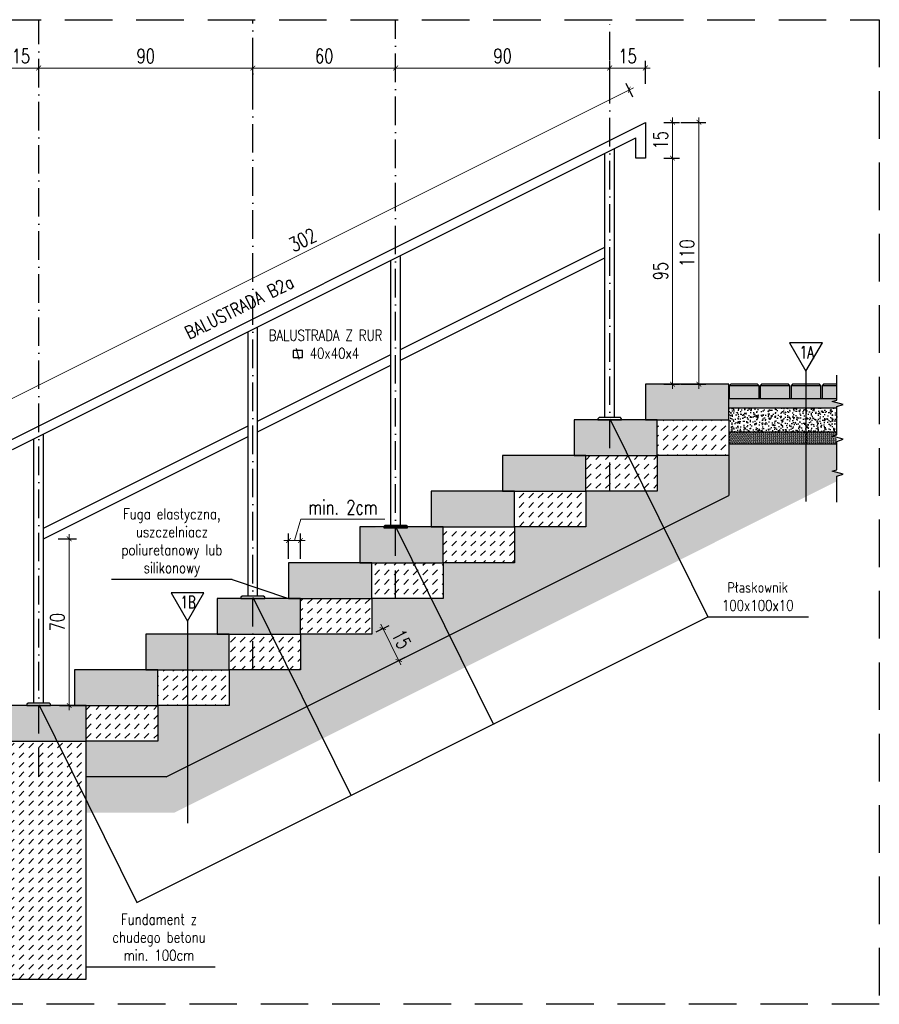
# Model space of a CAD drawing. Header units: millimetres. Extents: x 31969 to 285678, y -69766 to -1123.
# Tile 4 of 176: x 139745 to 140107, y -20996 to -20583. Entities that reach past the tile are written whole.
import ezdxf
from ezdxf.enums import TextEntityAlignment as Align

# ---------------------------------------------------------------- set-up
doc = ezdxf.new("R2010")
doc.units = ezdxf.units.MM
for name, pattern in [('ACAD_ISO03W100', [30, 12, -18]), ('ACAD_ISO10W100', [18, 12, -3, 0, -3]), ('HIDDEN', [0.375, 0.25, -0.125])]:
    doc.linetypes.add(name, pattern=pattern)
for name, color, linetype in [('a-balustrada i pochwyt', 1, 'Continuous'), ('a-balustrady detal', 5, 'Continuous'), ('a-opis 2', 1, 'Continuous'), ('a-osie', 4, 'ACAD_ISO10W100'), ('a-przekrój 1', 3, 'Continuous'), ('a-przekrój 2', 251, 'Continuous'), ('a-przekrój 4', 118, 'Continuous'), ('a-przekrój 5', 5, 'Continuous'), ('a-przerywana', 250, 'HIDDEN'), ('a-wymiary', 11, 'Continuous')]:
    doc.layers.add(name, color=color, linetype=linetype)
doc.styles.add('RS01507', font='romans.shx', dxfattribs={"width": 0.7, "height": 0.15})
doc.styles.add('WYMIAR', font='romans.shx', dxfattribs={"width": 0.8})
doc.styles.add('WYMIARY', font='simplex.shx', dxfattribs={"width": 0.75})
doc.dimstyles.new('MAREK50', dxfattribs={"dimtxt": 12.5, "dimasz": 5, "dimexe": 3, "dimexo": 2, "dimgap": 3.5, "dimtad": 1, "dimdec": 1, "dimdsep": 46, "dimtxsty": 'WYMIARY', "dimblk1": 'ARCHTICK', "dimblk2": 'ARCHTICK', "dimsah": 1, "dimcen": 2.5, "dimdle": 5, "dimadec": 0, "dimazin": 0, "dimtfac": 1, "dimtdec": 1, "dimtmove": 1, "dimatfit": 3, "dimldrblk": 'ARCHTICK', "dimfxl": 1, "dimtolj": 1, "dimtzin": 0, "dimarcsym": 0})
pattern_1 = [(45, (-1524.0546, -2226.4688), (-0.1683798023, 0.5051394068), [0, -0.47625])]

# ---------------------------------------------------------------- blocks, each defined once
blk = doc.blocks.new('_ARCHTICK')
at = {"color": 0, "linetype": 'ByBlock', "const_width": 0.15}
blk.add_lwpolyline([(-0.5, -0.5), (0.5, 0.5)], dxfattribs=at)
blk = doc.blocks.new('*D545')
at = {"layer": 'a-wymiary', "color": 0, "linetype": 'ACAD_ISO03W100', "lineweight": -2, "ltscale": 100}
blk.add_line((139895.19, -20839.8), (139900.72, -20837.04), dxfattribs=at)
at = {"layer": 'a-wymiary', "color": 0, "lineweight": 0, "ltscale": 100}
blk.add_line((139897.14, -20836.59), (139905.64, -20853.59), dxfattribs=at)
at = {"layer": 'a-wymiary', "color": 0, "lineweight": -2, "ltscale": 100}
blk.add_line((139901.9, -20853.22), (139907.43, -20850.45), dxfattribs=at)
at = {"layer": 'DEFPOINTS', "color": 0, "ltscale": 100}
for p in [(139893.4, -20840.7), (139904.75, -20851.8), (139900.11, -20854.11)]:
    blk.add_point(p, dxfattribs=at)
at = {"layer": 'a-wymiary', "color": 0, "lineweight": 0, "ltscale": 100, "xscale": 2, "yscale": 2, "zscale": 2}
for p, rotation in [((139898.04, -20838.38), 116.5650511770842), ((139904.75, -20851.8), 296.5650511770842)]:
    blk.add_blockref('_ARCHTICK', p, dxfattribs=dict(at, rotation=rotation))
at = {"layer": 'a-wymiary', "color": 0, "ltscale": 100, "insert": (139905.87, -20842.85), "char_height": 6, "attachment_point": 5, "rotation": 296.5651, "style": 'WYMIARY'}
blk.add_mtext('\\A1;15', dxfattribs=at)
blk = doc.blocks.new('*D535')
at = {"layer": 'a-wymiary', "color": 0, "lineweight": 0, "ltscale": 100}
blk.add_line((139766.24, -20872.7), (139766.24, -20798.67), dxfattribs=at)
at = {"layer": 'a-wymiary', "color": 0, "lineweight": -2, "ltscale": 100}
blk.add_line((139761.62, -20800.67), (139769.24, -20800.67), dxfattribs=at)
at = {"layer": 'a-wymiary', "color": 0, "linetype": 'ACAD_ISO03W100', "lineweight": -2, "ltscale": 100}
blk.add_line((139762.12, -20870.7), (139769.24, -20870.7), dxfattribs=at)
at = {"layer": 'DEFPOINTS', "color": 0, "ltscale": 100}
for p in [(139759.62, -20800.67), (139766.24, -20800.67), (139760.12, -20870.7)]:
    blk.add_point(p, dxfattribs=at)
at = {"layer": 'a-wymiary', "color": 0, "lineweight": 0, "ltscale": 100, "xscale": 2, "yscale": 2, "zscale": 2}
for p, rotation in [((139766.24, -20800.67), 90), ((139766.24, -20870.7), 270)]:
    blk.add_blockref('_ARCHTICK', p, dxfattribs=dict(at, rotation=rotation))
at = {"layer": 'a-wymiary', "color": 0, "ltscale": 100, "insert": (139761.24, -20835.68), "char_height": 6, "attachment_point": 5, "rotation": 90, "style": 'WYMIARY'}
blk.add_mtext('\\A1;70', dxfattribs=at)
blk = doc.blocks.new('*D538')
at = {"layer": 'a-wymiary', "color": 0, "lineweight": 0, "ltscale": 100}
blk.add_line((140019.8, -20623.7), (140019.8, -20642.7), dxfattribs=at)
at = {"layer": 'a-wymiary', "color": 0, "linetype": 'ACAD_ISO03W100', "lineweight": -2, "ltscale": 100}
blk.add_line((140016.08, -20625.7), (140022.8, -20625.7), dxfattribs=at)
at = {"layer": 'a-wymiary', "color": 0, "lineweight": -2, "ltscale": 100}
blk.add_line((140016.08, -20640.7), (140022.8, -20640.7), dxfattribs=at)
at = {"layer": 'DEFPOINTS', "color": 0, "ltscale": 100}
for p in [(140014.08, -20625.7), (140014.08, -20640.7), (140019.8, -20640.7)]:
    blk.add_point(p, dxfattribs=at)
at = {"layer": 'a-wymiary', "color": 0, "lineweight": 0, "ltscale": 100, "xscale": 2, "yscale": 2, "zscale": 2}
for p, rotation in [((140019.8, -20625.7), 90), ((140019.8, -20640.7), 270)]:
    blk.add_blockref('_ARCHTICK', p, dxfattribs=dict(at, rotation=rotation))
at = {"layer": 'a-wymiary', "color": 0, "ltscale": 100, "insert": (140014.8, -20633.2), "char_height": 6, "attachment_point": 5, "rotation": 90, "style": 'WYMIARY'}
blk.add_mtext('\\A1;15', dxfattribs=at)
blk = doc.blocks.new('*D539')
at = {"layer": 'a-wymiary', "color": 0, "linetype": 'ACAD_ISO03W100', "lineweight": -2, "ltscale": 100}
blk.add_line((140016.08, -20640.7), (140022.8, -20640.7), dxfattribs=at)
at = {"layer": 'a-wymiary', "color": 0, "lineweight": 0, "ltscale": 100}
blk.add_line((140019.8, -20638.7), (140019.8, -20737.7), dxfattribs=at)
at = {"layer": 'a-wymiary', "color": 0, "lineweight": -2, "ltscale": 100}
blk.add_line((140016.08, -20735.7), (140022.8, -20735.7), dxfattribs=at)
at = {"layer": 'DEFPOINTS', "color": 0, "ltscale": 100}
for p in [(140014.08, -20640.7), (140014.08, -20735.7), (140019.8, -20735.7)]:
    blk.add_point(p, dxfattribs=at)
at = {"layer": 'a-wymiary', "color": 0, "lineweight": 0, "ltscale": 100, "xscale": 2, "yscale": 2, "zscale": 2}
for p, rotation in [((140019.8, -20640.7), 90), ((140019.8, -20735.7), 270)]:
    blk.add_blockref('_ARCHTICK', p, dxfattribs=dict(at, rotation=rotation))
at = {"layer": 'a-wymiary', "color": 0, "ltscale": 100, "insert": (140014.8, -20688.2), "char_height": 6, "attachment_point": 5, "rotation": 90, "style": 'WYMIARY'}
blk.add_mtext('\\A1;95', dxfattribs=at)
blk = doc.blocks.new('*D540')
at = {"layer": 'a-wymiary', "color": 0, "lineweight": 0, "ltscale": 100}
blk.add_line((140030.87, -20737.7), (140030.87, -20623.7), dxfattribs=at)
at = {"layer": 'a-wymiary', "color": 0, "lineweight": -2, "ltscale": 100}
blk.add_line((140023.31, -20625.7), (140033.87, -20625.7), dxfattribs=at)
at = {"layer": 'a-wymiary', "color": 0, "linetype": 'ACAD_ISO03W100', "lineweight": -2, "ltscale": 100}
blk.add_line((140023.31, -20735.7), (140033.87, -20735.7), dxfattribs=at)
at = {"layer": 'DEFPOINTS', "color": 0, "ltscale": 100}
for p in [(140021.31, -20625.7), (140030.87, -20625.7), (140021.31, -20735.7)]:
    blk.add_point(p, dxfattribs=at)
at = {"layer": 'a-wymiary', "color": 0, "lineweight": 0, "ltscale": 100, "xscale": 2, "yscale": 2, "zscale": 2}
for p, rotation in [((140030.87, -20625.7), 90), ((140030.87, -20735.7), 270)]:
    blk.add_blockref('_ARCHTICK', p, dxfattribs=dict(at, rotation=rotation))
at = {"layer": 'a-wymiary', "color": 0, "ltscale": 100, "insert": (140025.87, -20680.7), "char_height": 6, "attachment_point": 5, "rotation": 90, "style": 'WYMIARY'}
blk.add_mtext('\\A1;110', dxfattribs=at)
blk = doc.blocks.new('*D541')
at = {"layer": 'a-wymiary', "color": 0, "lineweight": -2, "ltscale": 100}
blk.add_line((139753.4, -20609.5), (139753.4, -20599.87), dxfattribs=at)
at = {"layer": 'a-wymiary', "color": 0, "linetype": 'ACAD_ISO03W100', "lineweight": -2, "ltscale": 100}
blk.add_line((139843.4, -20609.5), (139843.4, -20599.87), dxfattribs=at)
at = {"layer": 'a-wymiary', "color": 0, "lineweight": 0, "ltscale": 100}
blk.add_line((139845.4, -20602.87), (139751.4, -20602.87), dxfattribs=at)
at = {"layer": 'DEFPOINTS', "color": 0, "ltscale": 100}
for p in [(139753.4, -20602.87), (139753.4, -20611.5), (139843.4, -20611.5)]:
    blk.add_point(p, dxfattribs=at)
at = {"layer": 'a-wymiary', "color": 0, "lineweight": 0, "ltscale": 100, "xscale": 2, "yscale": 2, "zscale": 2, "rotation": 180}
blk.add_blockref('_ARCHTICK', (139753.4, -20602.87), dxfattribs=at)
at = {"layer": 'a-wymiary', "color": 0, "lineweight": 0, "ltscale": 100, "xscale": 2, "yscale": 2, "zscale": 2}
blk.add_blockref('_ARCHTICK', (139843.4, -20602.87), dxfattribs=at)
at = {"layer": 'a-wymiary', "color": 0, "ltscale": 100, "insert": (139798.4, -20597.87), "char_height": 6, "attachment_point": 5, "style": 'WYMIARY'}
blk.add_mtext('\\A1;90', dxfattribs=at)
blk = doc.blocks.new('*D542')
at = {"layer": 'a-wymiary', "color": 0, "lineweight": -2, "ltscale": 100}
blk.add_line((139738.4, -20609.5), (139738.4, -20599.87), dxfattribs=at)
at = {"layer": 'a-wymiary', "color": 0, "linetype": 'ACAD_ISO03W100', "lineweight": -2, "ltscale": 100}
blk.add_line((139753.4, -20609.5), (139753.4, -20599.87), dxfattribs=at)
at = {"layer": 'a-wymiary', "color": 0, "lineweight": 0, "ltscale": 100}
blk.add_line((139755.4, -20602.87), (139736.4, -20602.87), dxfattribs=at)
at = {"layer": 'DEFPOINTS', "color": 0, "ltscale": 100}
for p in [(139738.4, -20602.87), (139738.4, -20611.5), (139753.4, -20611.5)]:
    blk.add_point(p, dxfattribs=at)
at = {"layer": 'a-wymiary', "color": 0, "lineweight": 0, "ltscale": 100, "xscale": 2, "yscale": 2, "zscale": 2, "rotation": 180}
blk.add_blockref('_ARCHTICK', (139738.4, -20602.87), dxfattribs=at)
at = {"layer": 'a-wymiary', "color": 0, "lineweight": 0, "ltscale": 100, "xscale": 2, "yscale": 2, "zscale": 2}
blk.add_blockref('_ARCHTICK', (139753.4, -20602.87), dxfattribs=at)
at = {"layer": 'a-wymiary', "color": 0, "ltscale": 100, "insert": (139745.9, -20597.87), "char_height": 6, "attachment_point": 5, "style": 'WYMIARY'}
blk.add_mtext('\\A1;15', dxfattribs=at)
blk = doc.blocks.new('*D544')
at = {"layer": 'a-wymiary', "color": 0, "lineweight": 0, "ltscale": 100}
for p, q in [((139860.9, -20801.4), (139863.6, -20792.4)), ((139863.6, -20792.4), (139898.89, -20792.4)), ((139856.4, -20801.4), (139865.4, -20801.4))]:
    blk.add_line(p, q, dxfattribs=at)
at = {"layer": 'a-wymiary', "color": 0, "linetype": 'ACAD_ISO03W100', "lineweight": -2, "ltscale": 100}
blk.add_line((139858.4, -20809.03), (139858.4, -20798.4), dxfattribs=at)
at = {"layer": 'a-wymiary', "color": 0, "lineweight": -2, "ltscale": 100}
blk.add_line((139863.4, -20809.03), (139863.4, -20798.4), dxfattribs=at)
at = {"layer": 'DEFPOINTS', "color": 0, "ltscale": 100}
for p in [(139863.4, -20801.4), (139858.4, -20811.03), (139863.4, -20811.03)]:
    blk.add_point(p, dxfattribs=at)
at = {"layer": 'a-wymiary', "color": 0, "lineweight": 0, "ltscale": 100, "xscale": 2, "yscale": 2, "zscale": 2, "rotation": 180}
blk.add_blockref('_ARCHTICK', (139858.4, -20801.4), dxfattribs=at)
at = {"layer": 'a-wymiary', "color": 0, "lineweight": 0, "ltscale": 100, "xscale": 2, "yscale": 2, "zscale": 2}
blk.add_blockref('_ARCHTICK', (139863.4, -20801.4), dxfattribs=at)
at = {"layer": 'a-wymiary', "color": 0, "ltscale": 100, "insert": (139881.25, -20787.4), "char_height": 6, "attachment_point": 5, "style": 'WYMIARY'}
blk.add_mtext('\\A1;min. 2cm', dxfattribs=at)
blk = doc.blocks.new('*D546')
at = {"layer": 'a-wymiary', "color": 0, "lineweight": 0, "ltscale": 100}
blk.add_line((139729.8, -20747.96), (140003.38, -20611.17), dxfattribs=at)
at = {"layer": 'a-wymiary', "color": 0, "lineweight": -2, "ltscale": 100}
blk.add_line((140003.14, -20615.18), (140000.25, -20609.39), dxfattribs=at)
at = {"layer": 'a-wymiary', "color": 0, "linetype": 'ACAD_ISO03W100', "lineweight": -2, "ltscale": 100}
blk.add_line((139733.14, -20750.18), (139730.25, -20744.39), dxfattribs=at)
at = {"layer": 'DEFPOINTS', "color": 0, "ltscale": 100}
for p in [(140001.59, -20612.07), (140004.04, -20616.97), (139734.04, -20751.97)]:
    blk.add_point(p, dxfattribs=at)
at = {"layer": 'a-wymiary', "color": 0, "lineweight": 0, "ltscale": 100, "xscale": 2, "yscale": 2, "zscale": 2}
for p, rotation in [((140001.59, -20612.07), 26.56505117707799), ((139731.59, -20747.07), 206.565051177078)]:
    blk.add_blockref('_ARCHTICK', p, dxfattribs=dict(at, rotation=rotation))
at = {"layer": 'a-wymiary', "color": 0, "ltscale": 100, "insert": (139864.35, -20675.1), "char_height": 6, "attachment_point": 5, "rotation": 26.5651, "style": 'WYMIARY'}
blk.add_mtext('\\A1;302', dxfattribs=at)
blk = doc.blocks.new('*D547')
at = {"layer": 'a-wymiary', "color": 0, "linetype": 'ACAD_ISO03W100', "lineweight": -2, "ltscale": 100}
blk.add_line((139843.4, -20607.5), (139843.4, -20599.87), dxfattribs=at)
at = {"layer": 'a-wymiary', "color": 0, "lineweight": -2, "ltscale": 100}
blk.add_line((139903.4, -20607.5), (139903.4, -20599.87), dxfattribs=at)
at = {"layer": 'a-wymiary', "color": 0, "lineweight": 0, "ltscale": 100}
blk.add_line((139841.4, -20602.87), (139905.4, -20602.87), dxfattribs=at)
at = {"layer": 'DEFPOINTS', "color": 0, "ltscale": 100}
for p in [(139903.4, -20602.87), (139843.4, -20609.5), (139903.4, -20609.5)]:
    blk.add_point(p, dxfattribs=at)
at = {"layer": 'a-wymiary', "color": 0, "lineweight": 0, "ltscale": 100, "xscale": 2, "yscale": 2, "zscale": 2, "rotation": 180}
blk.add_blockref('_ARCHTICK', (139843.4, -20602.87), dxfattribs=at)
at = {"layer": 'a-wymiary', "color": 0, "lineweight": 0, "ltscale": 100, "xscale": 2, "yscale": 2, "zscale": 2}
blk.add_blockref('_ARCHTICK', (139903.4, -20602.87), dxfattribs=at)
at = {"layer": 'a-wymiary', "color": 0, "ltscale": 100, "insert": (139873.4, -20597.87), "char_height": 6, "attachment_point": 5, "style": 'WYMIARY'}
blk.add_mtext('\\A1;60', dxfattribs=at)
blk = doc.blocks.new('*D548')
at = {"layer": 'a-wymiary', "color": 0, "linetype": 'ACAD_ISO03W100', "lineweight": -2, "ltscale": 100}
blk.add_line((139903.4, -20607.5), (139903.4, -20599.87), dxfattribs=at)
at = {"layer": 'a-wymiary', "color": 0, "lineweight": -2, "ltscale": 100}
blk.add_line((139993.4, -20610.8), (139993.4, -20599.87), dxfattribs=at)
at = {"layer": 'a-wymiary', "color": 0, "lineweight": 0, "ltscale": 100}
blk.add_line((139901.4, -20602.87), (139995.4, -20602.87), dxfattribs=at)
at = {"layer": 'DEFPOINTS', "color": 0, "ltscale": 100}
for p in [(139993.4, -20602.87), (139903.4, -20609.5), (139993.4, -20612.8)]:
    blk.add_point(p, dxfattribs=at)
at = {"layer": 'a-wymiary', "color": 0, "lineweight": 0, "ltscale": 100, "xscale": 2, "yscale": 2, "zscale": 2, "rotation": 180}
blk.add_blockref('_ARCHTICK', (139903.4, -20602.87), dxfattribs=at)
at = {"layer": 'a-wymiary', "color": 0, "lineweight": 0, "ltscale": 100, "xscale": 2, "yscale": 2, "zscale": 2}
blk.add_blockref('_ARCHTICK', (139993.4, -20602.87), dxfattribs=at)
at = {"layer": 'a-wymiary', "color": 0, "ltscale": 100, "insert": (139948.4, -20597.87), "char_height": 6, "attachment_point": 5, "style": 'WYMIARY'}
blk.add_mtext('\\A1;90', dxfattribs=at)
blk = doc.blocks.new('*D549')
at = {"layer": 'a-wymiary', "color": 0, "lineweight": -2, "ltscale": 100}
blk.add_line((139993.4, -20609.5), (139993.4, -20599.87), dxfattribs=at)
at = {"layer": 'a-wymiary', "color": 0, "linetype": 'ACAD_ISO03W100', "lineweight": -2, "ltscale": 100}
blk.add_line((140008.4, -20609.5), (140008.4, -20599.87), dxfattribs=at)
at = {"layer": 'a-wymiary', "color": 0, "lineweight": 0, "ltscale": 100}
blk.add_line((140010.4, -20602.87), (139991.4, -20602.87), dxfattribs=at)
at = {"layer": 'DEFPOINTS', "color": 0, "ltscale": 100}
for p in [(139993.4, -20602.87), (139993.4, -20611.5), (140008.4, -20611.5)]:
    blk.add_point(p, dxfattribs=at)
at = {"layer": 'a-wymiary', "color": 0, "lineweight": 0, "ltscale": 100, "xscale": 2, "yscale": 2, "zscale": 2, "rotation": 180}
blk.add_blockref('_ARCHTICK', (139993.4, -20602.87), dxfattribs=at)
at = {"layer": 'a-wymiary', "color": 0, "lineweight": 0, "ltscale": 100, "xscale": 2, "yscale": 2, "zscale": 2}
blk.add_blockref('_ARCHTICK', (140008.4, -20602.87), dxfattribs=at)
at = {"layer": 'a-wymiary', "color": 0, "ltscale": 100, "insert": (140000.9, -20597.87), "char_height": 6, "attachment_point": 5, "style": 'WYMIARY'}
blk.add_mtext('\\A1;15', dxfattribs=at)

msp = doc.modelspace()

# ---------------------------------------------------------------- hatches: boundary and pattern name
at = {"layer": 'a-przekrój 4'}
h = msp.add_hatch(dxfattribs=at)
h.set_pattern_fill('DASH', color=256, scale=0.5, angle=45, style=0)
h.set_pattern_definition([(45, (160.9988, 0), (2e-16, 2.24506403), [1.5875, -1.5875])])
h.paths.add_polyline_path([(139581.4, -20886.33), (139568.9, -20886.33), (139568.9, -20891.7), (139581.4, -20891.7)])
h.paths.add_polyline_path([(139594.4, -20886.33), (139581.9, -20886.33), (139581.9, -20891.7), (139594.4, -20891.7)])
h.paths.add_polyline_path([(139607.4, -20886.33), (139594.9, -20886.33), (139594.9, -20891.7), (139607.4, -20891.7)])
h.paths.add_polyline_path([(139620.4, -20886.33), (139607.9, -20886.33), (139607.9, -20891.7), (139620.4, -20891.7)])
h.paths.add_polyline_path([(139633.4, -20886.33), (139620.9, -20886.33), (139620.9, -20891.7), (139633.4, -20891.7)])
h.paths.add_polyline_path([(139646.4, -20886.33), (139633.9, -20886.33), (139633.9, -20891.7), (139646.4, -20891.7)])
h.paths.add_polyline_path([(139659.4, -20886.33), (139646.9, -20886.33), (139646.9, -20891.7), (139659.4, -20891.7)])
h.paths.add_polyline_path([(139672.4, -20886.33), (139659.9, -20886.33), (139659.9, -20891.7), (139672.4, -20891.7)])
h.paths.add_polyline_path([(139679.92, -20886.33), (139672.9, -20886.33), (139672.9, -20891.7), (139679.92, -20891.7)])
h.paths.add_polyline_path([(139685.4, -20886.33), (139679.92, -20886.33), (139679.92, -20891.7), (139685.4, -20891.7)])
h.paths.add_polyline_path([(139698.4, -20886.33), (139685.9, -20886.33), (139685.9, -20891.7), (139698.4, -20891.7)])
h.paths.add_polyline_path([(139711.39, -20886.33), (139698.9, -20886.33), (139698.9, -20891.7), (139711.39, -20891.7)])
h.paths.add_polyline_path([(139724.39, -20886.33), (139711.9, -20886.33), (139711.9, -20891.7), (139724.39, -20891.7)])
h.paths.add_polyline_path([(139737.39, -20886.33), (139724.9, -20886.33), (139724.9, -20891.7), (139737.39, -20891.7)])
h.paths.add_polyline_path([(139753.4, -20870.7), (139748.4, -20870.7), (139738.4, -20870.7), (139738.4, -20885.7), (139753.4, -20885.7)])
h.paths.add_polyline_path([(139753.65, -20870.7), (139753.4, -20870.7), (139753.4, -20885.7), (139761.07, -20885.7)])
h.paths.add_polyline_path([(139773.4, -20870.7), (139753.65, -20870.7), (139761.07, -20885.7), (139773.4, -20885.7)])
h.paths.add_polyline_path([(139803.4, -20855.7), (139768.4, -20855.7), (139768.4, -20870.7), (139803.4, -20870.7)])
h.paths.add_polyline_path([(139815.9, -20840.7), (139798.4, -20840.7), (139798.4, -20855.7), (139815.9, -20855.7)])
h.paths.add_polyline_path([(139833.4, -20840.7), (139815.9, -20840.7), (139815.9, -20855.7), (139833.4, -20855.7)])
h.paths.add_polyline_path([(139843.4, -20825.7), (139828.4, -20825.7), (139828.4, -20840.7), (139843.4, -20840.7)])
h.paths.add_polyline_path([(139843.65, -20825.7), (139843.4, -20825.7), (139843.4, -20840.7), (139851.07, -20840.7)])
h.paths.add_polyline_path([(139863.4, -20825.7), (139843.65, -20825.7), (139851.07, -20840.7), (139863.4, -20840.7)])
h.paths.add_polyline_path([(139893.4, -20810.7), (139858.4, -20810.7), (139858.4, -20825.7), (139893.4, -20825.7)])
h.paths.add_polyline_path([(139903.4, -20796.03), (139898.4, -20796.03), (139888.4, -20795.7), (139888.4, -20810.7), (139903.4, -20810.7)])
h.paths.add_polyline_path([(139903.65, -20796.03), (139903.4, -20796.03), (139903.4, -20810.7), (139910.91, -20810.7)])
h.paths.add_polyline_path([(139923.4, -20795.7), (139908.4, -20795.7), (139908.4, -20796.03), (139903.65, -20796.03), (139910.91, -20810.7), (139923.4, -20810.7)])
h.paths.add_polyline_path([(139953.4, -20780.7), (139918.4, -20780.7), (139918.4, -20795.7), (139953.4, -20795.7)])
h.paths.add_polyline_path([(139983.4, -20765.7), (139948.4, -20765.7), (139948.4, -20780.7), (139983.4, -20780.7)])
h.paths.add_polyline_path([(139993.4, -20750.7), (139978.4, -20750.7), (139978.4, -20765.7), (139983.4, -20765.7), (139993.4, -20765.7)])
h.paths.add_polyline_path([(139993.65, -20750.7), (139993.4, -20750.7), (139993.4, -20765.7), (140001.07, -20765.7)])
h.paths.add_polyline_path([(140013.4, -20750.7), (139993.65, -20750.7), (140001.07, -20765.7), (140013.4, -20765.7)])
h.paths.add_polyline_path([(140043.4, -20735.7), (140008.4, -20735.7), (140008.4, -20750.7), (140043.4, -20750.7)])
h.paths.add_polyline_path([(140088.9, -20736.33), (140082.65, -20736.33), (140082.65, -20741.7), (140088.9, -20741.7)])
h.paths.add_polyline_path([(140082.15, -20736.33), (140075.9, -20736.33), (140075.9, -20741.7), (140082.15, -20741.7)])
h.paths.add_polyline_path([(140075.9, -20736.33), (140069.65, -20736.33), (140069.65, -20741.7), (140075.9, -20741.7)])
h.paths.add_polyline_path([(140069.15, -20736.33), (140056.65, -20736.33), (140056.65, -20741.7), (140069.15, -20741.7)])
h.paths.add_polyline_path([(140056.15, -20736.33), (140043.65, -20736.33), (140043.65, -20741.7), (140056.15, -20741.7)])
at = {"layer": 'a-przekrój 4', "ltscale": 1.5}
h = msp.add_hatch(dxfattribs=at)
h.set_pattern_fill('DOTS', color=256, scale=0.3, angle=45, style=0)
h.set_pattern_definition(pattern_1)
h.paths.add_polyline_path([(140091.46, -20744.23), (140086.88, -20742.98), (140088.9, -20742.39), (140088.9, -20741.7), (140082.65, -20741.7), (140043.4, -20741.7), (140043.4, -20745.7), (140088.9, -20745.7), (140088.9, -20745.12)])
at = {"layer": 'a-przekrój 4'}
h = msp.add_hatch(dxfattribs=at)
h.set_pattern_fill('AR-CONC', color=256, scale=0.02, style=0)
h.set_pattern_definition([(50, (-1524.0546, -2226.4688), (3.64369338, -0.31878171), [0.381, -4.191]), (355, (-1524.0546, -2226.4688), (-0.70486843, 3.8211369), [0.3048, -3.35281168]), (100.4514447, (-1523.751, -2226.4954), (2.93882494, 3.50235504), [0.32380018, -3.56180489]), (46.1842, (-1524.0546, -2225.453), (5.42158082, -0.84084656), [0.5715, -6.2865]), (96.6355576, (-1523.603, -2225.523), (4.74808268, 4.9485225), [0.48570046, -5.34271216]), (351.184151, (-1524.0546, -2225.453), (4.74808268, 4.9485225), [0.45719934, -5.02919464]), (21, (-1523.5466, -2225.7068), (3.032287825, -2.045303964), [0.381, -4.191]), (326, (-1523.5466, -2225.7068), (1.23604057, 3.68375932), [0.3048, -3.3528]), (71.451445, (-1523.294, -2225.8772), (4.268328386, 1.63845538), [0.32380018, -3.56179875]), (37.5, (-1524.0546, -2226.4688), (0.061772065, 1.691100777), [0, -3.31216, 0, -3.4036, 0, -3.3655]), (7.5, (-1524.0546, -2226.4688), (1.33639325, 2.003611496), [0, -1.94056, 0, -3.23596, 0, -1.2827]), (327.5, (-1525.1874, -2226.4688), (2.711811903, -0.11457488), [0, -1.27, 0, -3.9624, 0, -5.2578]), (317.5, (-1525.6954, -2226.4688), (2.962583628, 0.50852982), [0, -1.651, 0, -2.63144, 0, -3.7338])])
h.paths.add_polyline_path([(140088.9, -20746.58), (140088.9, -20745.7), (140043.4, -20745.7), (140043.4, -20750.7), (140043.4, -20755.7), (140088.9, -20755.7)])
h = msp.add_hatch(dxfattribs=at)
h.set_pattern_fill('DASH', color=256, scale=0.9, angle=45, style=0)
h.set_pattern_definition([(45, (160.9988, 0), (4e-16, 4.041115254), [2.8575, -2.8575])])
h.paths.add_polyline_path([(140043.4, -20750.7), (140013.4, -20750.7), (140013.4, -20765.7), (140043.4, -20765.7)])
h.paths.add_polyline_path([(140013.4, -20765.7), (140001.07, -20765.7), (140008.5, -20780.7), (140013.4, -20780.7)])
h.paths.add_polyline_path([(140001.07, -20765.7), (139993.4, -20765.7), (139993.4, -20780.7), (140008.5, -20780.7)])
h.paths.add_polyline_path([(139993.4, -20765.7), (139983.4, -20765.7), (139983.4, -20780.7), (139993.4, -20780.7)])
h.paths.add_polyline_path([(139983.4, -20780.7), (139953.4, -20780.7), (139953.4, -20795.7), (139983.4, -20795.7)])
h.paths.add_polyline_path([(139953.4, -20795.7), (139923.4, -20795.7), (139923.4, -20810.7), (139953.4, -20810.7)])
h.paths.add_polyline_path([(139923.4, -20810.7), (139910.91, -20810.7), (139918.34, -20825.7), (139923.4, -20825.7)])
h.paths.add_polyline_path([(139910.91, -20810.7), (139903.4, -20810.7), (139903.4, -20825.7), (139918.34, -20825.7)])
h.paths.add_polyline_path([(139903.4, -20810.7), (139893.4, -20810.7), (139893.4, -20825.7), (139903.4, -20825.7)])
h.paths.add_polyline_path([(139893.4, -20825.7), (139863.4, -20825.7), (139863.4, -20840.7), (139893.4, -20840.7)])
h.paths.add_polyline_path([(139863.4, -20840.7), (139851.07, -20840.7), (139858.5, -20855.7), (139863.4, -20855.7)])
h.paths.add_polyline_path([(139851.07, -20840.7), (139843.4, -20840.7), (139843.4, -20855.7), (139858.5, -20855.7)])
h.paths.add_polyline_path([(139843.4, -20840.7), (139833.4, -20840.7), (139833.4, -20855.7), (139843.4, -20855.7)])
h.paths.add_polyline_path([(139833.4, -20855.7), (139815.9, -20855.7), (139815.9, -20870.7), (139833.4, -20870.7)])
h.paths.add_polyline_path([(139815.9, -20855.7), (139803.4, -20855.7), (139803.4, -20870.7), (139815.9, -20870.7)])
h.paths.add_polyline_path([(139803.4, -20870.7), (139773.4, -20870.7), (139773.4, -20885.7), (139803.4, -20885.7)])
h.paths.add_polyline_path([(139773.4, -20885.7), (139761.07, -20885.7), (139773.4, -20910.6)], flags=17)
h.paths.add_polyline_path([(139761.07, -20885.7), (139738.4, -20885.7), (139738.4, -20985.7), (139773.4, -20985.7), (139773.4, -20910.6)])
at = {"layer": 'a-przekrój 4', "ltscale": 1.5}
h = msp.add_hatch(dxfattribs=at)
h.set_pattern_fill('DOTS', color=256, scale=0.3, angle=45, style=0)
h.set_pattern_definition(pattern_1)
h.paths.add_polyline_path([(140088.9, -20760.7), (140088.9, -20758.16), (140086.88, -20757.61), (140088.9, -20757.02), (140088.9, -20755.7), (140043.4, -20755.7), (140043.4, -20760.7)])
at = {"layer": 'a-przekrój 4'}
h = msp.add_hatch(dxfattribs=at)
h.set_pattern_fill('EARTH', color=256, scale=0.5, angle=45, style=0)
h.set_pattern_definition([(45, (160.9988, 0), (4e-16, 4.49012806), [3.175, -3.175]), (45, (160.157, 0.842), (4e-16, 4.49012806), [3.175, -3.175]), (45, (159.315, 1.6838), (4e-16, 4.49012806), [3.175, -3.175]), (135, (159.315, 2.245), (-4.49012806, 4e-16), [3.175, -3.175]), (135, (160.157, 3.087), (-4.49012806, 4e-16), [3.175, -3.175]), (135, (160.9988, 3.929), (-4.49012806, 4e-16), [3.175, -3.175])])
h.paths.add_polyline_path([(139738.4, -20910.7), (139679.92, -20910.7), (139679.92, -20925.7), (139738.4, -20925.7)])
h.paths.add_polyline_path([(139679.92, -20910.7), (139568.4, -20910.7), (139568.4, -20925.7), (139679.92, -20925.7)])
h.paths.add_polyline_path([(139815.9, -20896.22), (139806.94, -20900.7), (139773.4, -20900.7), (139773.4, -20910.6), (139775.93, -20915.7), (139810.48, -20915.7), (139815.9, -20912.99)])
h.paths.add_polyline_path([(139872.78, -20884.55), (139866.13, -20871.11), (139815.9, -20896.22), (139815.9, -20912.99)])
h.paths.add_polyline_path([(139932.65, -20854.61), (139926, -20841.17), (139866.13, -20871.11), (139872.78, -20884.55)])
h.paths.add_polyline_path([(140022.78, -20809.55), (140016.13, -20796.11), (139926, -20841.17), (139932.65, -20854.61)])
h.paths.add_polyline_path([(140075.9, -20760.7), (140043.4, -20760.7), (140043.4, -20782.47), (140016.13, -20796.11), (140022.78, -20809.55), (140075.9, -20782.99)])
h.paths.add_polyline_path([(140088.9, -20760.7), (140075.9, -20760.7), (140075.9, -20782.99), (140088.9, -20776.49), (140088.9, -20774.37), (140091.46, -20773.48), (140086.88, -20772.23), (140088.9, -20771.64)])
h.paths.add_polyline_path([(139773.4, -20910.6), (139773.4, -20915.7), (139775.93, -20915.7)], flags=17)
h = msp.add_hatch(dxfattribs=at)
h.set_pattern_fill('AR-CONC', color=256, scale=0.02, style=0)
h.set_pattern_definition([(50, (160.9988, 0), (3.64369338, -0.31878171), [0.381, -4.191]), (355, (160.9988, 0), (-0.70486843, 3.8211369), [0.3048, -3.35281168]), (100.4514447, (161.3024, -0.0266), (2.93882494, 3.50235504), [0.32380018, -3.56180489]), (46.1842, (160.999, 1.016), (5.42158082, -0.84084656), [0.5715, -6.2865]), (96.6355576, (161.4506, 0.946), (4.74808268, 4.9485225), [0.48570046, -5.34271216]), (351.184151, (160.999, 1.016), (4.74808268, 4.9485225), [0.45719934, -5.02919464]), (21, (161.5068, 0.762), (3.032287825, -2.045303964), [0.381, -4.191]), (326, (161.5068, 0.762), (1.23604057, 3.68375932), [0.3048, -3.3528]), (71.451445, (161.7595, 0.5916), (4.268328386, 1.63845538), [0.32380018, -3.56179875]), (37.5, (160.9988, 0), (0.061772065, 1.691100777), [0, -3.31216, 0, -3.4036, 0, -3.3655]), (7.5, (160.9988, 0), (1.33639325, 2.003611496), [0, -1.94056, 0, -3.23596, 0, -1.2827]), (327.5, (159.866, 0), (2.711811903, -0.11457488), [0, -1.27, 0, -3.9624, 0, -5.2578]), (317.5, (159.358, 0), (2.962583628, 0.50852982), [0, -1.651, 0, -2.63144, 0, -3.7338])])
h.paths.add_polyline_path([(140016.13, -20796.11), (140008.5, -20780.7), (139983.4, -20780.7), (139983.4, -20795.7), (139953.4, -20795.7), (139953.4, -20810.7), (139923.4, -20810.7), (139923.4, -20825.7), (139918.34, -20825.7), (139926, -20841.17)])
h.paths.add_polyline_path([(140043.4, -20765.7), (140013.4, -20765.7), (140013.4, -20780.7), (140008.5, -20780.7), (140016.13, -20796.11), (140043.4, -20782.47)])
h.paths.add_polyline_path([(139918.34, -20825.7), (139893.4, -20825.7), (139893.4, -20840.7), (139863.4, -20840.7), (139863.4, -20855.7), (139858.5, -20855.7), (139866.13, -20871.11), (139926, -20841.17)])
h.paths.add_polyline_path([(139858.5, -20855.7), (139833.4, -20855.7), (139833.4, -20870.7), (139815.9, -20870.7), (139815.9, -20896.22), (139866.13, -20871.11)])
h.paths.add_polyline_path([(139815.9, -20870.7), (139803.4, -20870.7), (139803.4, -20885.7), (139773.4, -20885.7), (139773.4, -20900.7), (139806.94, -20900.7), (139815.9, -20896.22)])

# ---------------------------------------------------------------- linework, layer by layer
at = {"layer": 'a-balustrada i pochwyt'}
for p, q in [((140075.9, -20730.29), (140075.9, -20784.97)), ((139815.9, -20835.29), (139815.9, -20920.12))]:
    msp.add_line(p, q, dxfattribs=at)
for points in [[(140075.9, -20730.29), (140082.78, -20718.38), (140069.03, -20718.38), (140075.9, -20730.29), (140075.9, -20730.29)], [(139815.9, -20835.29), (139822.78, -20823.38), (139809.03, -20823.38), (139815.9, -20835.29), (139815.9, -20835.29)]]:
    msp.add_lwpolyline(points, dxfattribs=at)
at = {"layer": 'a-balustrady detal', "ltscale": 0.5}
for p, q in [((139738.4, -20760.7), (140008.4, -20625.7)), ((140008.4, -20625.7), (140008.4, -20640.7)), ((139742.4, -20763.17), (140004.4, -20632.17)), ((140004.4, -20640.7), (140004.4, -20632.17)), ((139995.4, -20749.7), (139995.4, -20636.67)), ((139991.4, -20749.7), (139991.4, -20638.67)), ((140008.4, -20640.7), (140004.4, -20640.7)), ((139905.4, -20721.2), (139991.4, -20678.2)), ((139905.4, -20795.03), (139905.4, -20682)), ((139905.4, -20725.67), (139991.4, -20682.67)), ((139901.4, -20795.03), (139901.4, -20684)), ((139845.4, -20824.7), (139845.4, -20711.67)), ((139841.4, -20824.7), (139841.4, -20713.67)), ((139845.4, -20751.2), (139901.4, -20723.2)), ((139845.4, -20755.67), (139901.4, -20727.67)), ((139755.4, -20796.2), (139841.4, -20753.2)), ((139755.4, -20869.7), (139755.4, -20756.67)), ((139755.4, -20800.67), (139841.4, -20757.67)), ((139751.4, -20869.7), (139751.4, -20758.67))]:
    msp.add_line(p, q, dxfattribs=at)
for points in [[(139988.4, -20750.7), (139998.4, -20750.7), (139998.4, -20750.2), (139997.9, -20749.7), (139988.9, -20749.7), (139988.4, -20750.2)], [(139898.4, -20796.03), (139908.4, -20796.03), (139908.4, -20795.53), (139907.9, -20795.03), (139898.9, -20795.03), (139898.4, -20795.53)], [(139838.4, -20825.7), (139848.4, -20825.7), (139848.4, -20825.2), (139847.9, -20824.7), (139838.9, -20824.7), (139838.4, -20825.2)], [(139748.4, -20870.7), (139758.4, -20870.7), (139758.4, -20870.2), (139757.9, -20869.7), (139748.9, -20869.7), (139748.4, -20870.2)]]:
    msp.add_lwpolyline(points, close=True, dxfattribs=at)
at = {"layer": 'a-opis 2', "ltscale": 0.1}
for p, q in [((139993.4, -20750.21), (140034.59, -20833.4)), ((139903.4, -20795.54), (139944.59, -20878.73)), ((139834.66, -20817.77), (139783.98, -20817.77)), ((139834.66, -20817.77), (139858.4, -20825.7)), ((139843.4, -20825.21), (139884.59, -20908.4)), ((139794.59, -20953.4), (140034.59, -20833.4)), ((140076.89, -20833.63), (140034.71, -20833.63)), ((139753.4, -20870.21), (139794.59, -20953.4)), ((139827.52, -20980.61), (139773.4, -20980.61))]:
    msp.add_line(p, q, dxfattribs=at)
for points in [[(139860.32, -20721.5), (139860.32, -20724.5), (139864.32, -20724.5), (139864.32, -20721.5), (139860.32, -20721.5)], [(139862.82, -20725.16), (139861.82, -20720.72)]]:
    msp.add_lwpolyline(points, dxfattribs=at)
at = {"layer": 'a-osie'}
for p, q in [((139753.4, -20900.62), (139753.4, -20582.57)), ((139843.4, -20855.62), (139843.4, -20582.57)), ((139903.4, -20825.95), (139903.4, -20582.57)), ((139993.4, -20780.62), (139993.4, -20582.57))]:
    msp.add_line(p, q, dxfattribs=at)
at = {"layer": 'a-przekrój 1'}
for p, q in [((140043.4, -20750.7), (140043.4, -20782.47)), ((140013.4, -20765.7), (140013.4, -20780.7)), ((140043.4, -20765.7), (140013.4, -20765.7)), ((139806.94, -20900.7), (140043.4, -20782.47)), ((139983.4, -20780.7), (139983.4, -20795.7)), ((140013.4, -20780.7), (139983.4, -20780.7)), ((139953.4, -20795.7), (139953.4, -20810.7)), ((139983.4, -20795.7), (139953.4, -20795.7)), ((139923.4, -20810.7), (139923.4, -20825.7)), ((139953.4, -20810.7), (139923.4, -20810.7)), ((139893.4, -20825.7), (139893.4, -20840.7)), ((139923.4, -20825.7), (139893.4, -20825.7)), ((139863.4, -20840.7), (139863.4, -20855.7)), ((139893.4, -20840.7), (139863.4, -20840.7)), ((139833.4, -20855.7), (139833.4, -20870.7)), ((139863.4, -20855.7), (139833.4, -20855.7)), ((139803.4, -20870.7), (139803.4, -20885.7)), ((139833.4, -20870.7), (139803.4, -20870.7)), ((139773.4, -20985.7), (139773.4, -20885.7)), ((139803.4, -20885.7), (139773.4, -20885.7)), ((139806.94, -20900.7), (139773.4, -20900.7)), ((139738.4, -20985.7), (139773.4, -20985.7))]:
    msp.add_line(p, q, dxfattribs=at)
for points in [[(140043.4, -20745.7), (140088.9, -20745.7)], [(140043.4, -20755.7), (140088.9, -20755.7)], [(140043.4, -20760.7), (140088.9, -20760.7)]]:
    msp.add_lwpolyline(points, dxfattribs=at)
at = {"layer": 'a-przekrój 2'}
for points in [[(140056.15, -20736.33), (140043.65, -20736.33)], [(140069.15, -20736.33), (140056.65, -20736.33)], [(140082.15, -20736.33), (140069.65, -20736.33)], [(140088.9, -20736.33), (140082.65, -20736.33)]]:
    msp.add_lwpolyline(points, dxfattribs=at)
at = {"layer": 'a-przekrój 5'}
for points in [[(140088.9, -20770.67), (140088.9, -20759.75), (140091.46, -20758.86), (140086.88, -20757.61), (140088.9, -20757.02), (140088.9, -20745.12), (140091.46, -20744.23), (140086.88, -20742.98), (140088.9, -20742.39), (140088.9, -20731.96)], [(140043.65, -20741.7), (140056.15, -20741.7), (140056.15, -20736.33), (140055.57, -20735.7), (140044.24, -20735.7), (140043.65, -20736.33), (140043.65, -20741.7)], [(140056.65, -20741.7), (140069.15, -20741.7), (140069.15, -20736.33), (140068.57, -20735.7), (140057.24, -20735.7), (140056.65, -20736.33), (140056.65, -20741.7)], [(140069.65, -20741.7), (140082.15, -20741.7), (140082.15, -20736.33), (140081.57, -20735.7), (140070.24, -20735.7), (140069.65, -20736.33), (140069.65, -20741.7)], [(140088.9, -20735.7), (140083.24, -20735.7), (140082.65, -20736.33), (140082.65, -20741.7)], [(140043.4, -20741.7), (140088.9, -20741.7)], [(140082.65, -20741.7), (140088.9, -20741.7)], [(140088.9, -20785.29), (140088.9, -20774.37), (140091.46, -20773.48), (140086.88, -20772.23), (140088.9, -20771.64), (140088.9, -20759.75), (140091.46, -20758.86), (140086.88, -20757.61), (140088.9, -20757.02), (140088.9, -20746.58)]]:
    msp.add_lwpolyline(points, dxfattribs=at)
for points in [[(140043.4, -20735.7), (140008.4, -20735.7), (140008.4, -20750.7), (140043.4, -20750.7)], [(140013.4, -20750.7), (139978.4, -20750.7), (139978.4, -20765.7), (140013.4, -20765.7)], [(139983.4, -20765.7), (139948.4, -20765.7), (139948.4, -20780.7), (139983.4, -20780.7)], [(139953.4, -20780.7), (139918.4, -20780.7), (139918.4, -20795.7), (139953.4, -20795.7)], [(139923.4, -20795.7), (139888.4, -20795.7), (139888.4, -20810.7), (139923.4, -20810.7)], [(139893.4, -20810.7), (139858.4, -20810.7), (139858.4, -20825.7), (139893.4, -20825.7)], [(139863.4, -20825.7), (139828.4, -20825.7), (139828.4, -20840.7), (139863.4, -20840.7)], [(139833.4, -20840.7), (139798.4, -20840.7), (139798.4, -20855.7), (139833.4, -20855.7)], [(139803.4, -20855.7), (139768.4, -20855.7), (139768.4, -20870.7), (139803.4, -20870.7)], [(139773.4, -20870.7), (139738.4, -20870.7), (139738.4, -20885.7), (139773.4, -20885.7)]]:
    msp.add_lwpolyline(points, close=True, dxfattribs=at)
at = {"layer": 'a-przerywana', "color": 3, "ltscale": 80}
msp.add_lwpolyline([(139524.42, -20582.57), (140106.72, -20582.57), (140106.72, -20996.24), (139524.42, -20996.24)], close=True, dxfattribs=at)

# ---------------------------------------------------------------- texts
at = {"layer": 'a-balustrada i pochwyt', "style": 'RS01507', "width": 0.7}
for s, p in [('1A', (140076.19, -20722.27)), ('1B', (139816.19, -20827.27))]:
    msp.add_text(s, height=5.194, dxfattribs=at).set_placement(p, align=Align.MIDDLE_CENTER)
at = {"layer": 'a-opis 2', "ltscale": 0.1, "insert": (139814.15, -20712.14), "char_height": 5.4323, "width": 116.3106, "attachment_point": 1, "rotation": 26.5651, "style": 'WYMIAR'}
msp.add_mtext('BALUSTRADA B2a', dxfattribs=at)
at = {"layer": 'a-opis 2', "ltscale": 0.1, "char_height": 4.5269, "attachment_point": 1, "style": 'WYMIAR'}
for s, insert, width in [('\\pxqc;BALUSTRADA Z RUR\\P   40x40x4', (139825.51, -20712.9), 96.9255), ('\\pxqc;Fuga elastyczna, uszczelniacz poliuretanowy lub silikonowy', (139782.57, -20787.94), 53.599), ('\\pxqc;Płaskownik 100x100x10', (140028.83, -20818.83), 53.599), ('\\pxqc;Fundament z chudego betonu min. 100cm', (139777.16, -20958.26), 53.599)]:
    msp.add_mtext(s, dxfattribs=dict(at, insert=insert, width=width))

# ---------------------------------------------------------------- dimensions: what is measured, and where the dimension line sits
at = {"layer": 'a-wymiary', "ltscale": 100}
for base, p1, p2, picture, middle in [((139738.4, -20602.87), (139753.4, -20611.5), (139738.4, -20611.5), '*D542', (139745.9, -20597.87)), ((139753.4, -20602.87), (139843.4, -20611.5), (139753.4, -20611.5), '*D541', (139798.4, -20597.87)), ((139903.4, -20602.87), (139843.4, -20609.5), (139903.4, -20609.5), '*D547', (139873.4, -20597.87)), ((139993.4, -20602.87), (139903.4, -20609.5), (139993.4, -20612.8), '*D548', (139948.4, -20597.87)), ((139993.4, -20602.87), (140008.4, -20611.5), (139993.4, -20611.5), '*D549', (140000.9, -20597.87))]:
    dim = msp.add_linear_dim(base=base, p1=p1, p2=p2, dimstyle='MAREK50', override={"dimtxt": 6, "dimasz": 2, "dimgap": 2, "dimdle": 2, "dimfxl": 10, "dimlwd": 0}, dxfattribs=at)
    dim.commit()
    dim.dimension.update_dxf_attribs({"geometry": picture, "text_midpoint": middle})
dim = msp.add_aligned_dim(p1=(139734.04, -20751.97), p2=(140004.04, -20616.97), distance=5.48, text='302', dimstyle='MAREK50', override={"dimtxt": 6, "dimasz": 2, "dimgap": 2, "dimdle": 2, "dimfxl": 10, "dimlwd": 0}, dxfattribs=at)
dim.commit()
dim.dimension.update_dxf_attribs({"geometry": '*D546', "text_midpoint": (139864.35, -20675.1)})
for base, p1, p2, picture, middle in [((140019.8, -20640.7), (140014.08, -20625.7), (140014.08, -20640.7), '*D538', (140014.8, -20633.2)), ((140030.87, -20625.7), (140021.31, -20735.7), (140021.31, -20625.7), '*D540', (140025.87, -20680.7)), ((140019.8, -20735.7), (140014.08, -20640.7), (140014.08, -20735.7), '*D539', (140014.8, -20688.2)), ((139766.24, -20800.67), (139760.12, -20870.7), (139759.62, -20800.67), '*D535', (139761.24, -20835.68))]:
    dim = msp.add_linear_dim(base=base, p1=p1, p2=p2, angle=90, dimstyle='MAREK50', override={"dimtxt": 6, "dimasz": 2, "dimgap": 2, "dimdle": 2, "dimfxl": 10, "dimlwd": 0}, dxfattribs=at)
    dim.commit()
    dim.dimension.update_dxf_attribs({"geometry": picture, "text_midpoint": middle})
dim = msp.add_linear_dim(base=(139863.4, -20801.4), p1=(139858.4, -20811.03), p2=(139863.4, -20811.03), text='min. 2cm', dimstyle='MAREK50', override={"dimtxt": 6, "dimasz": 2, "dimgap": 2, "dimdle": 2, "dimfxl": 10, "dimlwd": 0}, dxfattribs=at)
dim.commit()
dim.dimension.update_dxf_attribs({"geometry": '*D544', "text_midpoint": (139865.6, -20787.4)})
dim = msp.add_aligned_dim(p1=(139893.4, -20840.7), p2=(139900.11, -20854.11), distance=5.18, dimstyle='MAREK50', override={"dimtxt": 6, "dimasz": 2, "dimgap": 2, "dimdle": 2, "dimfxl": 10, "dimlwd": 0}, dxfattribs=at)
dim.commit()
dim.dimension.update_dxf_attribs({"geometry": '*D545', "text_midpoint": (139905.87, -20842.85)})

doc.saveas('drawing.dxf')
